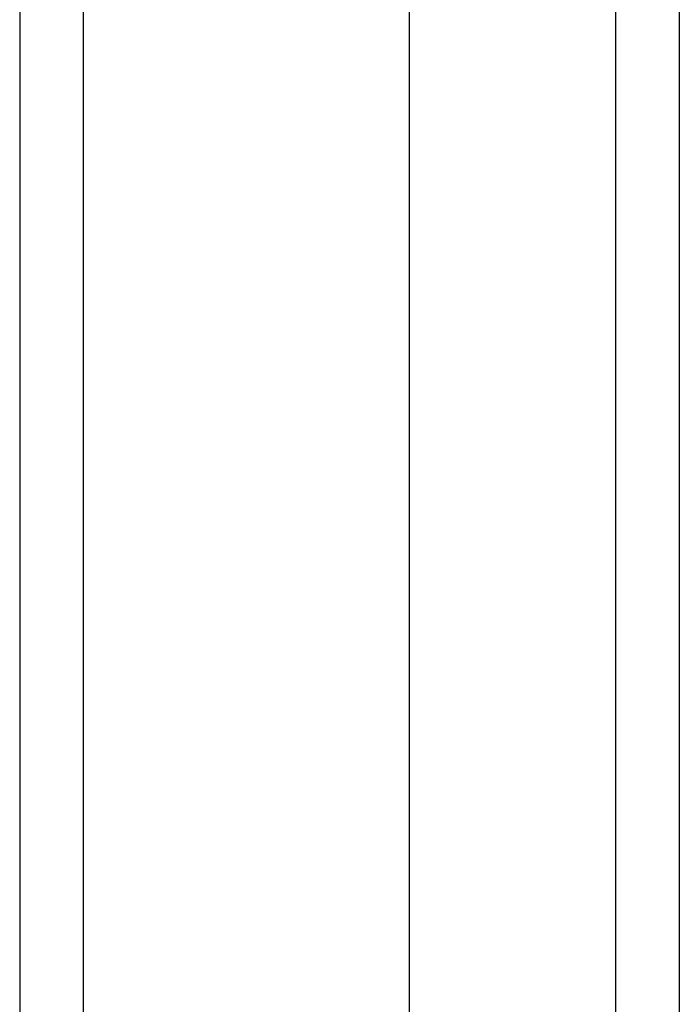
# Model space of a CAD drawing. Header units: inches. Extents: x 2 to 144, y 2 to 93.
# Tile 22 of 56: x 61.883 to 62.749, y 58.174 to 59.468. Entities that reach past the tile are written whole.
import ezdxf

# ---------------------------------------------------------------- set-up
doc = ezdxf.new("R2010")
doc.units = ezdxf.units.IN
doc.header["$LTSCALE"] = 8.616264
doc.header["$MEASUREMENT"] = 0
doc.layers.add('Visible Edges(ANSI)', color=7, linetype='Continuous', lineweight=25)
doc.layers.add('Visible Tangent Edges(ANSI)', color=7, linetype='Continuous', lineweight=25)

msp = doc.modelspace()

# ---------------------------------------------------------------- linework, layer by layer
at = {"layer": 'Visible Edges(ANSI)'}
for p, q in [((61.8831, 61.0192), (61.8831, 37.1847)), ((62.395, 37.998), (62.395, 60.206)), ((62.7494, 37.998), (62.7494, 60.206))]:
    msp.add_line(p, q, dxfattribs=at)
at = {"layer": 'Visible Tangent Edges(ANSI)'}
for p, q in [((61.9671, 37.1847), (61.9671, 61.0192)), ((62.6654, 60.321), (62.6654, 37.883))]:
    msp.add_line(p, q, dxfattribs=at)

doc.saveas('drawing.dxf')
